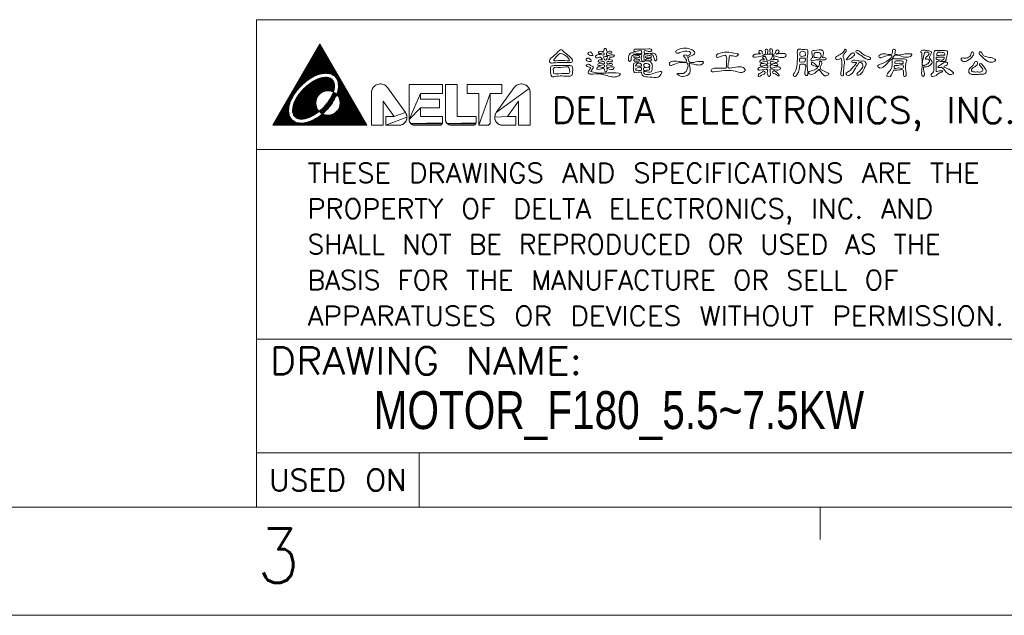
# Model space of a CAD drawing. Header units: millimetres. Extents: x -536 to -116, y 402 to 699.
# Tile 4 of 7: x -300 to -209, y 402 to 457. Entities that reach past the tile are written whole.
import ezdxf
from ezdxf.enums import TextEntityAlignment as Align

# ---------------------------------------------------------------- set-up
doc = ezdxf.new("R2010")
doc.units = ezdxf.units.MM
doc.header["$LTSCALE"] = 23.1
doc.layers.get('0').update_dxf_attribs({"linetype": 'CONTINUOUS'})
doc.styles.get("Standard").update_dxf_attribs({"font": 'txt', "width": 0.7})
doc.styles.add('TEXTSTYLE_0', font='txt.shx', dxfattribs={"width": 0.8})

msp = doc.modelspace()

# ---------------------------------------------------------------- linework, layer by layer
at = {"color": 7, "linetype": 'Continuous', "lineweight": 13}
for p, q in [((-125.79, 456.98), (-277.79, 456.98)), ((-277.79, 456.98), (-277.79, 411.98)), ((-276.29, 447.23), (-271.96, 454.73)), ((-272.124, 454.446), (-271.796, 454.446)), ((-272.079, 454.524), (-271.841, 454.524)), ((-272.034, 454.603), (-271.886, 454.603)), ((-272.029, 454.611), (-271.941, 454.698)), ((-267.63, 447.23), (-271.96, 454.73)), ((-271.959, 454.681), (-271.931, 454.681)), ((-272.665, 453.509), (-271.255, 453.509)), ((-272.62, 453.587), (-271.3, 453.587)), ((-272.575, 453.665), (-271.345, 453.665)), ((-272.53, 453.743), (-271.39, 453.743)), ((-272.485, 453.821), (-271.435, 453.821)), ((-272.44, 453.899), (-271.48, 453.899)), ((-272.395, 453.978), (-271.525, 453.978)), ((-272.349, 454.056), (-271.57, 454.056)), ((-272.304, 454.134), (-271.615, 454.134)), ((-272.259, 454.212), (-271.661, 454.212)), ((-272.214, 454.29), (-271.706, 454.29)), ((-272.169, 454.368), (-271.751, 454.368)), ((-273.161, 452.649), (-270.758, 452.649)), ((-273.116, 452.728), (-270.803, 452.728)), ((-273.071, 452.806), (-270.849, 452.806)), ((-273.026, 452.884), (-270.894, 452.884)), ((-272.981, 452.962), (-270.939, 452.962)), ((-272.936, 453.04), (-270.984, 453.04)), ((-272.891, 453.118), (-271.029, 453.118)), ((-272.846, 453.196), (-271.074, 453.196)), ((-272.801, 453.274), (-271.119, 453.274)), ((-272.755, 453.353), (-271.164, 453.353)), ((-272.71, 453.431), (-271.209, 453.431)), ((-273.703, 451.712), (-272.557, 451.712)), ((-273.658, 451.79), (-272.392, 451.79)), ((-273.612, 451.868), (-272.2, 451.868)), ((-273.567, 451.946), (-271.957, 451.946)), ((-273.522, 452.024), (-271.493, 452.024)), ((-273.477, 452.103), (-270.443, 452.103)), ((-273.432, 452.181), (-270.488, 452.181)), ((-273.387, 452.259), (-270.533, 452.259)), ((-273.342, 452.337), (-270.578, 452.337)), ((-273.297, 452.415), (-270.623, 452.415)), ((-273.252, 452.493), (-270.668, 452.493)), ((-273.206, 452.571), (-270.713, 452.571)), ((-271.296, 452.024), (-270.397, 452.024)), ((-270.91, 451.946), (-270.352, 451.946)), ((-270.745, 451.868), (-270.307, 451.868)), ((-270.631, 451.79), (-270.262, 451.79)), ((-270.544, 451.712), (-270.217, 451.712)), ((-274.244, 450.774), (-273.791, 450.774)), ((-274.199, 450.853), (-273.716, 450.853)), ((-274.154, 450.931), (-273.637, 450.931)), ((-274.109, 451.009), (-273.555, 451.009)), ((-274.064, 451.087), (-273.468, 451.087)), ((-274.018, 451.165), (-273.378, 451.165)), ((-273.973, 451.243), (-273.282, 451.243)), ((-273.928, 451.321), (-273.181, 451.321)), ((-273.883, 451.399), (-273.074, 451.399)), ((-273.838, 451.478), (-272.959, 451.478)), ((-273.793, 451.556), (-272.836, 451.556)), ((-273.748, 451.634), (-272.703, 451.634)), ((-273.256, 450.774), (-270.606, 450.774)), ((-273.168, 450.853), (-270.603, 450.853)), ((-273.074, 450.931), (-270.605, 450.931)), ((-272.976, 451.009), (-270.612, 451.009)), ((-272.871, 451.087), (-270.626, 451.087)), ((-272.76, 451.165), (-270.646, 451.165)), ((-272.64, 451.243), (-270.675, 451.243)), ((-272.509, 451.321), (-270.715, 451.321)), ((-272.365, 451.399), (-270.768, 451.399)), ((-272.2, 451.478), (-270.842, 451.478)), ((-272.002, 451.556), (-270.949, 451.556)), ((-271.721, 451.634), (-271.138, 451.634)), ((-270.476, 451.634), (-270.172, 451.634)), ((-270.421, 451.556), (-270.127, 451.556)), ((-270.376, 451.478), (-270.082, 451.478)), ((-270.34, 451.399), (-270.037, 451.399)), ((-270.31, 451.321), (-269.992, 451.321)), ((-270.287, 451.243), (-269.946, 451.243)), ((-270.27, 451.165), (-269.901, 451.165)), ((-270.257, 451.087), (-269.856, 451.087)), ((-270.249, 451.009), (-269.811, 451.009)), ((-270.246, 450.774), (-269.676, 450.774)), ((-270.244, 450.931), (-269.766, 450.931)), ((-270.244, 450.853), (-269.721, 450.853)), ((-267.029, 450.714), (-266.963, 450.793)), ((-266.963, 450.793), (-266.889, 450.863)), ((-266.889, 450.863), (-266.806, 450.923)), ((-266.806, 450.923), (-266.716, 450.972)), ((-266.716, 450.972), (-266.621, 451.009)), ((-266.621, 451.009), (-266.522, 451.035)), ((-266.522, 451.035), (-266.42, 451.047)), ((-266.522, 451.035), (-266.522, 451.035)), ((-266.42, 451.047), (-266.318, 451.047)), ((-266.318, 451.047), (-266.217, 451.034)), ((-266.217, 451.034), (-266.118, 451.008)), ((-266.118, 451.008), (-266.023, 450.97)), ((-266.023, 450.97), (-265.933, 450.92)), ((-265.933, 450.92), (-265.851, 450.86)), ((-265.851, 450.86), (-265.776, 450.789)), ((-265.776, 450.789), (-265.712, 450.71)), ((-263.724, 447.766), (-263.724, 450.981)), ((-263.724, 450.981), (-260.632, 450.981)), ((-260.632, 450.981), (-263.724, 450.981)), ((-263.724, 450.981), (-260.632, 450.981)), ((-263.724, 450.981), (-263.724, 447.766)), ((-263.724, 450.981), (-263.724, 447.766)), ((-260.632, 450.981), (-260.632, 450.177)), ((-260.632, 450.981), (-260.632, 450.981)), ((-260.632, 450.981), (-260.632, 450.177)), ((-260.632, 450.177), (-260.632, 450.981)), ((-260.364, 447.765), (-260.364, 450.981)), ((-260.364, 450.981), (-259.293, 450.981)), ((-259.293, 450.981), (-260.364, 450.981)), ((-260.364, 450.981), (-259.293, 450.981)), ((-260.364, 450.981), (-260.364, 447.765)), ((-260.364, 447.766), (-260.364, 450.981)), ((-259.293, 450.981), (-259.293, 448.034)), ((-259.293, 448.034), (-259.293, 450.981)), ((-259.293, 448.034), (-259.293, 450.981)), ((-258.366, 450.177), (-258.366, 450.981)), ((-258.366, 450.981), (-255.151, 450.981)), ((-255.151, 450.981), (-258.366, 450.981)), ((-258.366, 450.981), (-255.151, 450.981)), ((-258.366, 450.981), (-258.366, 450.177)), ((-258.366, 450.981), (-258.366, 450.177)), ((-255.151, 450.981), (-255.151, 450.177)), ((-255.151, 450.981), (-255.151, 450.177)), ((-255.151, 450.177), (-255.151, 450.981)), ((-254.013, 450.71), (-253.948, 450.789)), ((-253.948, 450.789), (-253.874, 450.86)), ((-253.874, 450.86), (-253.791, 450.92)), ((-253.791, 450.92), (-253.702, 450.97)), ((-253.702, 450.97), (-253.607, 451.008)), ((-253.607, 451.008), (-253.508, 451.034)), ((-253.508, 451.034), (-253.407, 451.047)), ((-253.407, 451.047), (-253.304, 451.047)), ((-253.304, 451.047), (-253.203, 451.035)), ((-253.304, 451.047), (-253.304, 451.047)), ((-253.203, 451.035), (-253.104, 451.009)), ((-253.104, 451.009), (-253.009, 450.972)), ((-253.009, 450.972), (-252.919, 450.923)), ((-252.919, 450.923), (-252.836, 450.863)), ((-252.836, 450.863), (-252.761, 450.793)), ((-252.761, 450.793), (-252.696, 450.714)), ((-274.74, 449.915), (-274.431, 449.915)), ((-274.695, 449.993), (-274.386, 449.993)), ((-274.65, 450.071), (-274.338, 450.071)), ((-274.605, 450.149), (-274.287, 450.149)), ((-274.56, 450.228), (-274.235, 450.228)), ((-274.515, 450.306), (-274.179, 450.306)), ((-274.47, 450.384), (-274.122, 450.384)), ((-274.424, 450.462), (-274.061, 450.462)), ((-274.379, 450.54), (-273.998, 450.54)), ((-274.334, 450.618), (-273.932, 450.618)), ((-274.289, 450.696), (-273.863, 450.696)), ((-273.998, 449.915), (-272.139, 449.915)), ((-273.945, 449.993), (-272.082, 449.993)), ((-273.89, 450.071), (-272.014, 450.071)), ((-273.831, 450.149), (-271.931, 450.149)), ((-273.77, 450.228), (-271.828, 450.228)), ((-273.707, 450.306), (-271.692, 450.306)), ((-273.64, 450.384), (-271.477, 450.384)), ((-273.57, 450.462), (-270.657, 450.462)), ((-273.497, 450.54), (-270.639, 450.54)), ((-273.42, 450.618), (-270.624, 450.618)), ((-273.34, 450.696), (-270.613, 450.696)), ((-270.927, 450.384), (-270.678, 450.384)), ((-270.867, 449.915), (-270.465, 449.915)), ((-270.828, 449.993), (-270.432, 449.993)), ((-270.793, 450.071), (-270.402, 450.071)), ((-270.76, 450.149), (-270.472, 450.149)), ((-270.73, 450.228), (-270.576, 450.228)), ((-270.712, 450.306), (-270.703, 450.306)), ((-270.39, 450.071), (-269.27, 450.071)), ((-270.374, 450.149), (-269.315, 450.149)), ((-270.349, 450.228), (-269.36, 450.228)), ((-270.326, 450.306), (-269.405, 450.306)), ((-270.321, 449.993), (-269.225, 449.993)), ((-270.306, 450.384), (-269.45, 450.384)), ((-270.289, 450.462), (-269.495, 450.462)), ((-270.274, 450.54), (-269.54, 450.54)), ((-270.265, 449.915), (-269.18, 449.915)), ((-270.262, 450.618), (-269.586, 450.618)), ((-270.252, 450.696), (-269.631, 450.696)), ((-267.184, 450.236), (-267.178, 450.338)), ((-267.184, 447.23), (-267.184, 450.236)), ((-267.184, 450.236), (-267.184, 447.23)), ((-267.184, 450.236), (-267.184, 447.23)), ((-267.178, 450.338), (-267.159, 450.438)), ((-267.159, 450.438), (-267.127, 450.535)), ((-267.127, 450.535), (-267.083, 450.628)), ((-267.083, 450.628), (-267.029, 450.714)), ((-265.712, 450.71), (-264.053, 448.4)), ((-264.053, 448.4), (-265.712, 450.71)), ((-265.711, 450.71), (-264.053, 448.4)), ((-262.652, 450.177), (-263.724, 447.766)), ((-263.724, 447.766), (-262.652, 450.177)), ((-260.632, 450.177), (-262.652, 450.177)), ((-262.652, 450.177), (-262.652, 449.641)), ((-262.652, 450.177), (-260.632, 450.177)), ((-262.652, 450.177), (-260.632, 450.177)), ((-262.652, 450.177), (-262.652, 449.641)), ((-262.652, 449.641), (-262.652, 450.177)), ((-257.294, 450.177), (-258.366, 450.177)), ((-258.366, 450.177), (-258.366, 450.177)), ((-258.366, 450.177), (-257.294, 450.177)), ((-258.366, 450.177), (-257.294, 450.177)), ((-256.223, 450.177), (-257.294, 447.23)), ((-257.294, 447.23), (-257.294, 450.177)), ((-257.294, 447.23), (-256.223, 450.177)), ((-257.294, 450.177), (-257.294, 447.23)), ((-257.294, 450.177), (-257.294, 447.23)), ((-255.151, 450.177), (-256.223, 450.177)), ((-256.223, 450.177), (-256.223, 447.508)), ((-255.151, 450.177), (-256.223, 450.177)), ((-256.223, 450.177), (-255.151, 450.177)), ((-256.223, 450.177), (-256.223, 447.508)), ((-256.223, 447.508), (-256.223, 450.177)), ((-255.672, 448.4), (-254.013, 450.71)), ((-254.013, 450.71), (-255.672, 448.4)), ((-254.013, 450.71), (-255.672, 448.4)), ((-252.641, 450.628), (-255.672, 448.4)), ((-255.672, 448.4), (-252.641, 450.628)), ((-252.696, 450.714), (-252.641, 450.628)), ((-252.641, 450.628), (-252.598, 450.535)), ((-252.598, 450.535), (-252.566, 450.438)), ((-252.566, 450.438), (-252.547, 450.338)), ((-252.547, 450.338), (-252.54, 450.236)), ((-252.54, 450.236), (-252.54, 447.23)), ((-252.54, 450.236), (-252.54, 447.23)), ((-252.54, 447.23), (-252.54, 450.236)), ((-275.281, 448.978), (-274.796, 448.978)), ((-275.236, 449.056), (-274.779, 449.056)), ((-275.191, 449.134), (-274.76, 449.134)), ((-275.146, 449.212), (-274.738, 449.212)), ((-275.101, 449.29), (-274.713, 449.29)), ((-275.056, 449.368), (-274.686, 449.368)), ((-275.011, 449.446), (-274.657, 449.446)), ((-274.966, 449.524), (-274.625, 449.524)), ((-274.921, 449.603), (-274.591, 449.603)), ((-274.875, 449.681), (-274.554, 449.681)), ((-274.83, 449.759), (-274.516, 449.759)), ((-274.785, 449.837), (-274.475, 449.837)), ((-274.429, 448.978), (-272.282, 448.978)), ((-274.408, 449.056), (-272.302, 449.056)), ((-274.385, 449.134), (-272.316, 449.134)), ((-274.358, 449.212), (-272.324, 449.212)), ((-274.329, 449.29), (-272.327, 449.29)), ((-274.297, 449.368), (-272.324, 449.368)), ((-274.262, 449.446), (-272.316, 449.446)), ((-274.224, 449.524), (-272.303, 449.524)), ((-274.184, 449.603), (-272.283, 449.603)), ((-274.142, 449.681), (-272.258, 449.681)), ((-274.096, 449.759), (-272.226, 449.759)), ((-274.049, 449.837), (-272.187, 449.837)), ((-271.53, 448.978), (-271.036, 448.978)), ((-271.459, 449.056), (-270.975, 449.056)), ((-271.392, 449.134), (-270.917, 449.134)), ((-271.327, 449.212), (-270.861, 449.212)), ((-271.265, 449.29), (-270.807, 449.29)), ((-271.206, 449.368), (-270.756, 449.368)), ((-271.15, 449.446), (-270.708, 449.446)), ((-271.096, 449.524), (-270.661, 449.524)), ((-271.045, 449.603), (-270.617, 449.603)), ((-270.997, 449.681), (-270.576, 449.681)), ((-270.951, 449.759), (-270.536, 449.759)), ((-270.907, 449.837), (-270.499, 449.837)), ((-270.217, 449.837), (-269.134, 449.837)), ((-270.178, 449.759), (-269.089, 449.759)), ((-270.146, 449.681), (-269.044, 449.681)), ((-270.122, 448.978), (-268.638, 448.978)), ((-270.12, 449.603), (-268.999, 449.603)), ((-270.102, 449.056), (-268.683, 449.056)), ((-270.101, 449.524), (-268.954, 449.524)), ((-270.088, 449.134), (-268.728, 449.134)), ((-270.087, 449.446), (-268.909, 449.446)), ((-270.08, 449.212), (-268.774, 449.212)), ((-270.079, 449.368), (-268.864, 449.368)), ((-270.077, 449.29), (-268.819, 449.29)), ((-265.085, 448.034), (-266.113, 449.465)), ((-266.113, 449.465), (-266.113, 447.23)), ((-266.113, 449.465), (-265.085, 448.034)), ((-266.113, 449.465), (-265.085, 448.034)), ((-266.113, 447.23), (-266.113, 449.465)), ((-266.113, 447.23), (-266.113, 449.465)), ((-262.652, 449.641), (-260.9, 449.641)), ((-260.9, 449.641), (-262.652, 449.641)), ((-262.652, 449.641), (-260.9, 449.641)), ((-260.9, 449.641), (-260.9, 448.838)), ((-260.9, 449.641), (-260.9, 449.641)), ((-260.9, 448.838), (-260.9, 449.641)), ((-260.9, 448.838), (-260.9, 449.641)), ((-253.612, 449.465), (-254.639, 448.034)), ((-253.612, 449.465), (-254.639, 448.034)), ((-254.639, 448.034), (-253.612, 449.465)), ((-253.612, 447.23), (-253.612, 449.465)), ((-253.612, 449.465), (-253.612, 449.465)), ((-253.612, 449.465), (-253.612, 447.23)), ((-253.612, 447.23), (-253.612, 449.465)), ((-275.778, 448.118), (-274.763, 448.118)), ((-275.733, 448.196), (-274.787, 448.196)), ((-275.687, 448.274), (-274.806, 448.274)), ((-275.642, 448.353), (-274.82, 448.353)), ((-275.597, 448.431), (-274.83, 448.431)), ((-275.552, 448.509), (-274.835, 448.509)), ((-275.507, 448.587), (-274.837, 448.587)), ((-275.462, 448.665), (-274.835, 448.665)), ((-275.417, 448.743), (-274.83, 448.743)), ((-275.372, 448.821), (-274.822, 448.821)), ((-275.327, 448.899), (-274.81, 448.899)), ((-274.477, 448.587), (-272.078, 448.587)), ((-274.476, 448.665), (-272.135, 448.665)), ((-274.474, 448.509), (-272.032, 448.509)), ((-274.47, 448.743), (-272.183, 448.743)), ((-274.465, 448.431), (-272.132, 448.431)), ((-274.46, 448.821), (-272.223, 448.821)), ((-274.45, 448.353), (-272.239, 448.353)), ((-274.446, 448.899), (-272.256, 448.899)), ((-274.427, 448.274), (-272.352, 448.274)), ((-274.396, 448.196), (-272.475, 448.196)), ((-274.353, 448.118), (-272.609, 448.118)), ((-272.009, 448.509), (-271.465, 448.509)), ((-271.938, 448.587), (-271.386, 448.587)), ((-271.928, 448.118), (-268.142, 448.118)), ((-271.924, 448.431), (-271.549, 448.431)), ((-271.848, 448.665), (-271.309, 448.665)), ((-271.826, 448.196), (-271.453, 448.196)), ((-271.819, 448.353), (-271.636, 448.353)), ((-271.763, 448.743), (-271.237, 448.743)), ((-271.728, 448.274), (-271.68, 448.274)), ((-271.682, 448.821), (-271.167, 448.821)), ((-271.604, 448.899), (-271.1, 448.899)), ((-270.951, 448.196), (-268.187, 448.196)), ((-270.724, 448.274), (-268.232, 448.274)), ((-270.584, 448.353), (-268.277, 448.353)), ((-270.479, 448.431), (-268.323, 448.431)), ((-270.395, 448.509), (-268.368, 448.509)), ((-270.326, 448.587), (-268.413, 448.587)), ((-270.268, 448.665), (-268.458, 448.665)), ((-270.22, 448.743), (-268.503, 448.743)), ((-270.18, 448.821), (-268.548, 448.821)), ((-270.148, 448.899), (-268.593, 448.899)), ((-264.053, 448.4), (-265.085, 448.034)), ((-265.085, 448.034), (-264.053, 448.4)), ((-264.053, 448.4), (-264.005, 448.324)), ((-264.005, 448.324), (-263.967, 448.242)), ((-263.967, 448.242), (-263.939, 448.157)), ((-263.939, 448.157), (-263.921, 448.068)), ((-263.921, 448.068), (-263.914, 447.979)), ((-263.921, 448.068), (-263.921, 448.068)), ((-262.652, 448.838), (-263.724, 447.766)), ((-263.724, 447.766), (-262.652, 448.838)), ((-260.9, 448.838), (-262.652, 448.838)), ((-262.652, 448.838), (-262.652, 448.034)), ((-262.652, 448.838), (-260.9, 448.838)), ((-262.652, 448.838), (-260.9, 448.838)), ((-262.652, 448.838), (-262.652, 448.034)), ((-262.652, 448.034), (-262.652, 448.838)), ((-255.81, 447.979), (-255.804, 448.068)), ((-255.804, 448.068), (-255.786, 448.157)), ((-255.786, 448.157), (-255.758, 448.242)), ((-255.758, 448.242), (-255.72, 448.324)), ((-255.72, 448.324), (-255.672, 448.4)), ((-276.29, 447.23), (-267.63, 447.23)), ((-276.274, 447.259), (-267.646, 447.259)), ((-276.229, 447.337), (-267.691, 447.337)), ((-276.184, 447.415), (-267.736, 447.415)), ((-276.138, 447.493), (-274.108, 447.493)), ((-276.093, 447.571), (-274.297, 447.571)), ((-276.048, 447.649), (-274.422, 447.649)), ((-276.003, 447.728), (-274.515, 447.728)), ((-275.958, 447.806), (-274.587, 447.806)), ((-275.913, 447.884), (-274.646, 447.884)), ((-275.868, 447.962), (-274.693, 447.962)), ((-275.823, 448.04), (-274.732, 448.04)), ((-274.295, 448.04), (-272.759, 448.04)), ((-274.214, 447.962), (-272.93, 447.962)), ((-274.093, 447.884), (-273.143, 447.884)), ((-273.84, 447.806), (-273.487, 447.806)), ((-273.207, 447.493), (-267.781, 447.493)), ((-272.94, 447.571), (-267.826, 447.571)), ((-272.737, 447.649), (-267.871, 447.649)), ((-272.567, 447.728), (-267.917, 447.728)), ((-272.416, 447.806), (-267.962, 447.806)), ((-272.279, 447.884), (-268.007, 447.884)), ((-272.154, 447.962), (-268.052, 447.962)), ((-272.037, 448.04), (-268.097, 448.04)), ((-266.113, 447.23), (-267.184, 447.23)), ((-267.184, 447.23), (-266.113, 447.23)), ((-267.184, 447.23), (-266.113, 447.23)), ((-265.867, 447.23), (-265.867, 448.034)), ((-265.867, 448.034), (-265.085, 448.034)), ((-265.085, 448.034), (-265.867, 448.034)), ((-265.867, 448.034), (-265.085, 448.034)), ((-265.867, 448.034), (-265.867, 447.23)), ((-265.867, 448.034), (-265.867, 447.23)), ((-263.914, 447.979), (-265.867, 447.23)), ((-265.867, 447.23), (-263.914, 447.979)), ((-264.653, 447.23), (-265.867, 447.23)), ((-265.867, 447.23), (-264.653, 447.23)), ((-265.867, 447.23), (-264.653, 447.23)), ((-264.564, 447.236), (-264.653, 447.23)), ((-264.475, 447.252), (-264.564, 447.236)), ((-264.564, 447.236), (-264.564, 447.236)), ((-264.389, 447.279), (-264.475, 447.252)), ((-264.307, 447.316), (-264.389, 447.279)), ((-264.231, 447.363), (-264.307, 447.316)), ((-264.16, 447.419), (-264.231, 447.363)), ((-264.097, 447.483), (-264.16, 447.419)), ((-264.042, 447.554), (-264.097, 447.483)), ((-263.996, 447.632), (-264.042, 447.554)), ((-263.96, 447.714), (-263.996, 447.632)), ((-263.934, 447.8), (-263.96, 447.714)), ((-263.919, 447.889), (-263.934, 447.8)), ((-263.914, 447.979), (-263.919, 447.889)), ((-263.721, 447.71), (-263.724, 447.766)), ((-263.712, 447.655), (-263.721, 447.71)), ((-263.697, 447.601), (-263.712, 447.655)), ((-263.677, 447.548), (-263.697, 447.601)), ((-263.652, 447.498), (-263.677, 447.548)), ((-263.621, 447.451), (-263.652, 447.498)), ((-263.586, 447.408), (-263.621, 447.451)), ((-260.638, 447.45), (-263.586, 447.408)), ((-263.586, 447.408), (-260.638, 447.45)), ((-263.546, 447.368), (-263.586, 447.408)), ((-260.656, 447.395), (-263.546, 447.368)), ((-263.546, 447.368), (-260.656, 447.395)), ((-263.503, 447.333), (-263.546, 447.368)), ((-263.456, 447.302), (-263.503, 447.333)), ((-263.406, 447.277), (-263.456, 447.302)), ((-260.724, 447.302), (-263.406, 447.277)), ((-263.406, 447.277), (-260.724, 447.302)), ((-263.353, 447.257), (-263.406, 447.277)), ((-263.299, 447.242), (-263.353, 447.257)), ((-260.796, 447.254), (-263.299, 447.242)), ((-263.299, 447.242), (-260.796, 447.254)), ((-263.244, 447.233), (-263.299, 447.242)), ((-263.188, 447.23), (-263.244, 447.233)), ((-260.909, 447.23), (-263.188, 447.23)), ((-263.188, 447.23), (-260.909, 447.23)), ((-263.188, 447.23), (-260.909, 447.23)), ((-262.652, 448.034), (-260.632, 448.034)), ((-260.632, 448.034), (-262.652, 448.034)), ((-262.652, 448.034), (-260.632, 448.034)), ((-260.88, 447.232), (-260.909, 447.23)), ((-260.852, 447.236), (-260.88, 447.232)), ((-260.824, 447.244), (-260.852, 447.236)), ((-260.796, 447.254), (-260.824, 447.244)), ((-260.824, 447.244), (-260.824, 447.244)), ((-260.771, 447.268), (-260.796, 447.254)), ((-260.746, 447.283), (-260.771, 447.268)), ((-260.724, 447.302), (-260.746, 447.283)), ((-260.746, 447.283), (-260.746, 447.283)), ((-260.703, 447.322), (-260.724, 447.302)), ((-260.685, 447.345), (-260.703, 447.322)), ((-260.669, 447.369), (-260.685, 447.345)), ((-260.656, 447.395), (-260.669, 447.369)), ((-260.669, 447.369), (-260.669, 447.369)), ((-260.646, 447.422), (-260.656, 447.395)), ((-260.638, 447.45), (-260.646, 447.422)), ((-260.646, 447.422), (-260.646, 447.422)), ((-260.634, 447.479), (-260.638, 447.45)), ((-260.632, 447.508), (-260.634, 447.479)), ((-260.632, 448.034), (-260.632, 447.508)), ((-260.632, 448.034), (-260.632, 448.034)), ((-260.632, 448.034), (-260.632, 447.508)), ((-260.632, 447.508), (-260.632, 448.034)), ((-260.361, 447.709), (-260.364, 447.765)), ((-260.352, 447.654), (-260.361, 447.709)), ((-260.338, 447.6), (-260.352, 447.654)), ((-260.318, 447.548), (-260.338, 447.6)), ((-260.292, 447.498), (-260.318, 447.548)), ((-260.262, 447.451), (-260.292, 447.498)), ((-260.226, 447.407), (-260.262, 447.451)), ((-257.547, 447.45), (-260.226, 447.407)), ((-260.226, 447.407), (-257.547, 447.45)), ((-260.187, 447.368), (-260.226, 447.407)), ((-257.565, 447.395), (-260.187, 447.368)), ((-260.187, 447.368), (-257.565, 447.395)), ((-260.143, 447.333), (-260.187, 447.368)), ((-260.096, 447.302), (-260.143, 447.333)), ((-260.046, 447.277), (-260.096, 447.302)), ((-257.632, 447.302), (-260.046, 447.277)), ((-260.046, 447.277), (-257.632, 447.302)), ((-259.994, 447.257), (-260.046, 447.277)), ((-259.94, 447.242), (-259.994, 447.257)), ((-257.705, 447.254), (-259.94, 447.242)), ((-259.94, 447.242), (-257.705, 447.254)), ((-259.884, 447.233), (-259.94, 447.242)), ((-259.828, 447.23), (-259.884, 447.233)), ((-257.818, 447.23), (-259.828, 447.23)), ((-259.828, 447.23), (-257.818, 447.23)), ((-259.828, 447.23), (-257.818, 447.23)), ((-259.293, 448.034), (-257.541, 448.034)), ((-257.541, 448.034), (-259.293, 448.034)), ((-259.293, 448.034), (-257.541, 448.034)), ((-257.789, 447.232), (-257.818, 447.23)), ((-257.76, 447.236), (-257.789, 447.232)), ((-257.732, 447.244), (-257.76, 447.236)), ((-257.705, 447.254), (-257.732, 447.244)), ((-257.732, 447.244), (-257.732, 447.244)), ((-257.679, 447.268), (-257.705, 447.254)), ((-257.655, 447.283), (-257.679, 447.268)), ((-257.632, 447.302), (-257.655, 447.283)), ((-257.655, 447.283), (-257.655, 447.283)), ((-257.612, 447.322), (-257.632, 447.302)), ((-257.594, 447.345), (-257.612, 447.322)), ((-257.578, 447.369), (-257.594, 447.345)), ((-257.565, 447.395), (-257.578, 447.369)), ((-257.578, 447.369), (-257.578, 447.369)), ((-257.554, 447.422), (-257.565, 447.395)), ((-257.547, 447.45), (-257.554, 447.422)), ((-257.554, 447.422), (-257.554, 447.422)), ((-257.542, 447.479), (-257.547, 447.45)), ((-257.541, 447.508), (-257.542, 447.479)), ((-257.541, 448.034), (-257.541, 447.508)), ((-257.541, 448.034), (-257.541, 448.034)), ((-257.541, 448.034), (-257.541, 447.508)), ((-257.541, 447.508), (-257.541, 448.034)), ((-256.5, 447.23), (-257.294, 447.23)), ((-257.294, 447.23), (-256.5, 447.23)), ((-257.294, 447.23), (-256.5, 447.23)), ((-256.471, 447.232), (-256.5, 447.23)), ((-256.442, 447.236), (-256.471, 447.232)), ((-256.471, 447.232), (-256.471, 447.232)), ((-256.414, 447.244), (-256.442, 447.236)), ((-256.387, 447.254), (-256.414, 447.244)), ((-256.361, 447.268), (-256.387, 447.254)), ((-256.337, 447.283), (-256.361, 447.268)), ((-256.315, 447.302), (-256.337, 447.283)), ((-256.294, 447.322), (-256.315, 447.302)), ((-256.276, 447.345), (-256.294, 447.322)), ((-256.26, 447.369), (-256.276, 447.345)), ((-256.247, 447.395), (-256.26, 447.369)), ((-256.236, 447.422), (-256.247, 447.395)), ((-256.229, 447.45), (-256.236, 447.422)), ((-256.224, 447.479), (-256.229, 447.45)), ((-256.223, 447.508), (-256.224, 447.479)), ((-254.639, 448.034), (-255.81, 447.979)), ((-255.81, 447.979), (-254.639, 448.034)), ((-255.806, 447.889), (-255.81, 447.979)), ((-255.791, 447.8), (-255.806, 447.889)), ((-255.765, 447.714), (-255.791, 447.8)), ((-255.729, 447.632), (-255.765, 447.714)), ((-255.683, 447.554), (-255.729, 447.632)), ((-255.628, 447.483), (-255.683, 447.554)), ((-255.564, 447.419), (-255.628, 447.483)), ((-255.494, 447.363), (-255.564, 447.419)), ((-255.417, 447.316), (-255.494, 447.363)), ((-255.335, 447.279), (-255.417, 447.316)), ((-255.249, 447.252), (-255.335, 447.279)), ((-255.161, 447.236), (-255.249, 447.252)), ((-255.071, 447.23), (-255.161, 447.236)), ((-253.858, 447.23), (-255.071, 447.23)), ((-253.858, 447.23), (-255.071, 447.23)), ((-255.071, 447.23), (-253.858, 447.23)), ((-254.639, 448.034), (-253.858, 448.034)), ((-253.858, 448.034), (-254.639, 448.034)), ((-253.858, 448.034), (-254.639, 448.034)), ((-253.858, 448.034), (-253.858, 447.23)), ((-253.858, 448.034), (-253.858, 448.034)), ((-253.858, 448.034), (-253.858, 447.23)), ((-253.858, 447.23), (-253.858, 448.034)), ((-252.54, 447.23), (-253.612, 447.23)), ((-252.54, 447.23), (-253.612, 447.23)), ((-253.612, 447.23), (-252.54, 447.23)), ((-277.79, 444.98), (-204.79, 444.98)), ((-277.79, 444.98), (-277.79, 427.48)), ((-125.79, 444.98), (-277.79, 444.98)), ((-277.79, 427.48), (-133.79, 427.48)), ((-277.79, 427.48), (-277.79, 416.98)), ((-277.79, 427.48), (-204.79, 427.48)), ((-125.79, 427.48), (-277.79, 427.48)), ((-277.79, 416.98), (-133.79, 416.98)), ((-277.79, 416.98), (-133.79, 416.98)), ((-277.79, 416.98), (-277.79, 411.98)), ((-133.79, 416.98), (-277.79, 416.98)), ((-262.79, 416.98), (-262.79, 411.98)), ((-125.79, 411.98), (-525.79, 411.98)), ((-277.79, 411.98), (-133.79, 411.98)), ((-225.79, 411.98), (-225.79, 408.98)), ((-535.79, 401.98), (-115.79, 401.98))]:
    msp.add_line(p, q, dxfattribs=at)
msp.add_circle((-271.202, 449.293), 1.125, dxfattribs=at)
for centre, radius, start, end in [((-266.372, 450.236), 0.813, 35.72606, 180), ((-266.372, 450.236), 0.813, 35.67867, 180), ((-253.353, 450.236), 0.813, 0, 144.27394), ((-253.353, 450.236), 0.813, 0, 144.32133), ((-264.653, 447.969), 0.739, 270, 35.61637), ((-264.653, 447.969), 0.739, 270, 35.67867), ((-255.071, 447.969), 0.739, 144.38363, 270), ((-255.071, 447.969), 0.739, 144.32133, 270), ((-263.188, 447.766), 0.536, 180, 270), ((-263.188, 447.766), 0.536, 180, 270), ((-260.909, 447.508), 0.277, 270, 0), ((-260.909, 447.508), 0.277, 270, 0), ((-259.828, 447.766), 0.536, 180, 270), ((-259.828, 447.766), 0.536, 180.08473, 270), ((-257.818, 447.508), 0.277, 270, 0), ((-257.818, 447.508), 0.277, 270, 0), ((-256.5, 447.508), 0.277, 270, 0), ((-256.5, 447.508), 0.277, 270, 0)]:
    msp.add_arc(centre, radius, start, end, dxfattribs=at)
for points in [[(-237.863, 452.965), (-237.04, 452.797), (-236.657, 452.879), (-236.541, 453.071), (-236.684, 453.126), (-237.901, 453.163), (-237.935, 453.286), (-237.979, 453.444), (-237.521, 453.703), (-237.337, 453.949), (-237.604, 454.196), (-238.876, 454.223), (-239.087, 454.076), (-239.056, 453.918), (-238.738, 453.936), (-237.839, 454.028), (-237.716, 453.939), (-237.782, 453.795), (-238.031, 453.631), (-238.048, 453.624), (-238.157, 453.703), (-238.318, 453.717), (-238.38, 453.642), (-238.318, 453.546), (-238.113, 453.163), (-239.381, 453.149), (-239.61, 453.05), (-239.709, 452.869), (-239.644, 452.773), (-239.367, 452.815), (-238.1, 452.986), (-238.086, 452.982), (-238.093, 452.315), (-238.376, 452.018), (-238.916, 452.018), (-238.978, 452.004), (-238.913, 451.916), (-238.42, 451.748), (-237.959, 451.888), (-237.863, 452.965)], [(-249.641, 453.037), (-248.881, 453.026), (-248.697, 453.057), (-248.629, 453.173), (-248.786, 453.464), (-249.37, 453.963), (-249.586, 454.151), (-249.723, 454.219), (-249.849, 454.144), (-250.403, 453.598), (-250.765, 453.194), (-250.71, 453.023), (-250.42, 452.989), (-249.641, 453.037)], [(-249.429, 453.754), (-249.073, 453.484), (-248.926, 453.262), (-249.647, 453.214), (-250.372, 453.235), (-250.051, 453.648), (-249.723, 453.878), (-249.429, 453.754)], [(-246.88, 453.922), (-246.949, 453.99), (-247.089, 453.99), (-247.188, 453.925), (-247.212, 453.819), (-247.062, 453.714), (-246.867, 453.662), (-246.74, 453.679), (-246.785, 453.799), (-246.88, 453.922)], [(-245.178, 453.539), (-245.058, 453.529), (-244.871, 453.549), (-244.751, 453.676), (-244.878, 453.731), (-245.509, 453.727), (-245.503, 453.847), (-245.499, 453.885), (-245.158, 453.878), (-245.014, 453.932), (-245.028, 454.028), (-245.476, 454.069), (-245.509, 454.254), (-245.66, 454.315), (-245.746, 454.158), (-245.732, 454.072), (-246.217, 454.025), (-246.244, 453.905), (-246.036, 453.857), (-245.722, 453.881), (-245.718, 453.727), (-245.944, 453.727), (-246.409, 453.696), (-246.505, 453.614), (-246.498, 453.477), (-246.258, 453.477), (-246.043, 453.522), (-245.944, 453.375), (-245.872, 453.28), (-246.231, 453.232), (-246.258, 453.112), (-246.05, 453.064), (-245.718, 453.088), (-245.687, 452.944), (-246.258, 452.9), (-246.286, 452.787), (-246.088, 452.739), (-245.691, 452.77), (-245.701, 452.609), (-246.142, 452.626), (-246.358, 452.558), (-246.402, 452.435), (-246.258, 452.387), (-245.701, 452.435), (-245.654, 452.216), (-245.578, 452.155), (-245.506, 452.206), (-245.465, 452.428), (-245.469, 452.435), (-245.113, 452.387), (-244.86, 452.431), (-244.799, 452.554), (-245.096, 452.62), (-245.472, 452.609), (-245.472, 452.767), (-245.096, 452.76), (-244.959, 452.811), (-244.973, 452.9), (-245.469, 452.941), (-245.435, 453.091), (-245.103, 453.085), (-244.959, 453.139), (-244.973, 453.235), (-245.373, 453.276), (-245.219, 453.372), (-245.178, 453.539)], [(-245.704, 453.549), (-245.393, 453.549), (-245.424, 453.457), (-245.516, 453.276), (-245.694, 453.28), (-245.753, 453.467), (-245.787, 453.543), (-245.704, 453.549)], [(-242.251, 453.747), (-242.213, 453.16), (-242.138, 453.098), (-242.066, 453.149), (-242.025, 453.372), (-242.032, 453.747), (-241.195, 453.676), (-241.119, 453.495), (-240.962, 453.19), (-240.89, 453.245), (-240.846, 453.389), (-240.863, 453.467), (-240.887, 453.58), (-241.051, 453.847), (-242.028, 453.932), (-241.994, 454.089), (-241.618, 454.042), (-241.365, 454.086), (-241.304, 454.209), (-241.601, 454.274), (-242.729, 454.267), (-242.945, 454.199), (-242.989, 454.076), (-242.846, 454.028), (-242.281, 454.089), (-242.247, 453.929), (-243.01, 453.922), (-243.344, 453.833), (-243.474, 453.392), (-243.458, 453.194), (-243.368, 453.133), (-243.269, 453.166), (-243.221, 453.372), (-243.098, 453.683), (-242.281, 453.747), (-242.251, 453.747)], [(-242.732, 453.645), (-242.945, 453.604), (-242.969, 453.501), (-242.794, 453.46), (-242.555, 453.477), (-242.435, 453.525), (-242.445, 453.604), (-242.732, 453.645)], [(-241.653, 453.645), (-241.864, 453.604), (-241.888, 453.501), (-241.714, 453.46), (-241.475, 453.477), (-241.355, 453.525), (-241.365, 453.604), (-241.653, 453.645)], [(-234.464, 452.51), (-235.271, 452.507), (-235.473, 452.504), (-235.787, 452.397), (-235.845, 452.206), (-235.599, 452.162), (-233.794, 452.264), (-233.134, 452.117), (-232.902, 452.134), (-232.7, 452.37), (-232.762, 452.469), (-234.116, 452.51), (-234.174, 452.51), (-234.177, 453.392), (-234.156, 453.624), (-233.691, 453.6), (-233.466, 453.624), (-233.323, 453.778), (-233.476, 453.84), (-235.216, 453.816), (-235.356, 453.7), (-235.353, 453.539), (-235.066, 453.539), (-234.454, 453.618), (-234.45, 453.611), (-234.433, 453.064), (-234.457, 452.528), (-234.464, 452.51)], [(-230.614, 452.39), (-230.57, 451.792), (-230.491, 451.731), (-230.416, 451.785), (-230.371, 452.015), (-230.381, 452.397), (-229.793, 452.305), (-229.581, 452.339), (-229.441, 452.51), (-229.496, 452.592), (-230.381, 452.602), (-230.381, 452.743), (-229.844, 452.739), (-229.694, 452.797), (-229.711, 452.896), (-230.378, 452.934), (-230.347, 453.102), (-229.971, 453.054), (-229.708, 453.098), (-229.643, 453.228), (-229.954, 453.293), (-230.18, 453.283), (-230.063, 453.358), (-230.039, 453.56), (-230.098, 453.631), (-229.294, 453.484), (-228.918, 453.71), (-228.973, 453.795), (-229.814, 453.809), (-229.653, 453.902), (-229.554, 454.032), (-229.653, 454.179), (-229.807, 454.158), (-229.899, 453.942), (-229.988, 453.813), (-230.207, 453.819), (-230.204, 453.902), (-230.19, 453.997), (-230.207, 454.243), (-230.354, 454.302), (-230.433, 454.151), (-230.405, 453.984), (-230.412, 453.823), (-230.624, 453.823), (-230.607, 454.021), (-230.638, 454.223), (-230.774, 454.271), (-230.846, 454.131), (-230.819, 453.823), (-231.096, 453.819), (-231.13, 453.987), (-231.154, 454.076), (-231.267, 454.137), (-231.379, 454.127), (-231.448, 454.052), (-231.369, 453.898), (-231.284, 453.816), (-231.455, 453.813), (-231.66, 453.809), (-231.93, 453.714), (-231.981, 453.546), (-231.766, 453.512), (-230.18, 453.635), (-230.333, 453.304), (-230.354, 453.28), (-230.71, 453.276), (-230.781, 453.467), (-230.798, 453.508), (-230.966, 453.584), (-231.082, 453.525), (-231.055, 453.416), (-230.908, 453.276), (-231.085, 453.286), (-231.311, 453.214), (-231.355, 453.088), (-231.208, 453.04), (-230.631, 453.098), (-230.603, 452.931), (-231.014, 452.931), (-231.277, 452.879), (-231.308, 452.753), (-231.089, 452.701), (-230.603, 452.739), (-230.607, 452.602), (-231.109, 452.596), (-231.482, 452.507), (-231.53, 452.353), (-231.332, 452.319), (-230.614, 452.39)], [(-227.652, 452.852), (-227.276, 452.862), (-227.207, 452.855), (-227.201, 452.09), (-227.129, 451.847), (-226.986, 451.823), (-226.917, 452.059), (-226.986, 453.297), (-226.903, 453.97), (-226.931, 454.189), (-227.314, 454.23), (-227.563, 454.243), (-227.768, 454.257), (-227.854, 454.168), (-227.885, 453.97), (-228.018, 452.329), (-228.151, 452.066), (-228.253, 451.844), (-228.137, 451.741), (-227.915, 451.892), (-227.652, 452.852)], [(-227.205, 453.645), (-227.628, 453.645), (-227.611, 453.973), (-227.382, 454.059), (-227.205, 454.004), (-227.191, 453.645), (-227.205, 453.645)], [(-226.486, 453.457), (-226.62, 453.355), (-226.616, 453.214), (-226.363, 453.214), (-225.55, 453.269), (-225.352, 453.286), (-225.225, 453.423), (-225.358, 453.477), (-225.532, 453.477), (-225.481, 453.843), (-225.523, 454.093), (-226.329, 454.148), (-226.5, 454.1), (-226.558, 453.97), (-226.541, 453.881), (-226.49, 453.495), (-226.486, 453.457)], [(-226.09, 453.477), (-226.192, 453.481), (-226.295, 453.484), (-226.275, 453.922), (-226.004, 453.946), (-225.813, 453.912), (-225.779, 453.888), (-225.731, 453.477), (-226.09, 453.477)], [(-223.866, 453.453), (-223.863, 453.444), (-223.866, 452.049), (-223.836, 451.813), (-223.682, 451.785), (-223.617, 452.107), (-223.6, 453.403), (-223.665, 453.652), (-223.381, 454.196), (-223.47, 454.25), (-223.573, 454.11), (-223.825, 453.826), (-224.266, 453.567), (-224.359, 453.444), (-224.28, 453.313), (-224.072, 453.304), (-223.866, 453.453)], [(-222.674, 453.635), (-222.595, 453.789), (-222.701, 453.929), (-222.827, 453.891), (-223.299, 453.396), (-223.367, 453.3), (-223.255, 453.286), (-222.769, 453.56), (-222.674, 453.635)], [(-222.349, 453.918), (-221.87, 453.567), (-221.207, 453.3), (-221.19, 453.306), (-221.118, 453.396), (-221.47, 453.607), (-222.103, 454.032), (-222.314, 454.134), (-222.452, 454.096), (-222.489, 453.997), (-222.349, 453.918)], [(-219.008, 452.319), (-218.529, 452.339), (-218.116, 452.326), (-218.04, 451.762), (-217.958, 451.724), (-217.846, 451.813), (-217.842, 452.042), (-217.876, 452.907), (-217.822, 453.105), (-217.791, 453.204), (-217.842, 453.3), (-217.999, 453.365), (-218.434, 453.368), (-218.912, 453.379), (-219.025, 453.389), (-219.069, 453.379), (-218.925, 453.686), (-218.447, 453.659), (-217.798, 453.512), (-217.428, 453.594), (-217.316, 453.778), (-217.452, 453.83), (-218.885, 453.861), (-218.844, 454.045), (-218.847, 454.189), (-218.939, 454.247), (-219.079, 454.219), (-219.107, 454.076), (-219.12, 453.861), (-220.03, 453.84), (-220.252, 453.744), (-220.348, 453.57), (-220.282, 453.477), (-220.019, 453.515), (-219.172, 453.669), (-220.102, 452.914), (-220.464, 452.685), (-220.399, 452.585), (-219.773, 452.749), (-219.141, 453.273), (-219.134, 453.119), (-219.192, 452.493), (-219.572, 451.97), (-219.623, 451.765), (-219.49, 451.7), (-219.015, 452.302), (-219.008, 452.319)], [(-216.405, 453.912), (-216.405, 452.199), (-216.357, 451.792), (-216.279, 451.731), (-216.203, 451.785), (-216.159, 452.015), (-216.165, 452.637), (-216.067, 452.62), (-215.595, 452.797), (-215.427, 453.061), (-215.687, 453.464), (-215.663, 453.614), (-215.526, 454.038), (-215.725, 454.089), (-216.108, 454.155), (-216.323, 454.158), (-216.453, 454.093), (-216.49, 453.977), (-216.405, 453.912)], [(-216.165, 453.789), (-216.135, 453.96), (-215.79, 453.932), (-215.738, 453.898), (-215.961, 453.536), (-216.056, 453.348), (-215.937, 453.334), (-215.854, 453.351), (-215.683, 453.129), (-215.769, 452.989), (-216.138, 452.77), (-216.169, 452.76), (-216.165, 453.789)], [(-214.874, 454.137), (-215.229, 454.083), (-215.27, 453.925), (-215.273, 452.476), (-215.376, 452.087), (-215.516, 451.916), (-215.496, 451.769), (-215.372, 451.724), (-214.808, 452.032), (-214.552, 452.144), (-214.45, 452.227), (-214.566, 452.264), (-215.007, 452.192), (-215.055, 452.192), (-215.075, 452.305), (-215.065, 452.92), (-215.045, 453.064), (-214.627, 453.126), (-214.443, 453.115), (-214.193, 453.18), (-214.132, 453.385), (-214.025, 453.847), (-214.012, 454.028), (-214.655, 454.127), (-214.874, 454.137)], [(-215.031, 453.525), (-214.429, 453.529), (-214.33, 453.515), (-214.374, 453.324), (-214.894, 453.283), (-215.017, 453.306), (-215.041, 453.525), (-215.031, 453.525)], [(-214.323, 453.71), (-214.679, 453.703), (-215.024, 453.717), (-214.979, 453.902), (-214.514, 453.963), (-214.33, 453.918), (-214.313, 453.71), (-214.323, 453.71)], [(-211.833, 453.847), (-211.895, 453.672), (-212.312, 453.44), (-212.558, 453.437), (-212.722, 453.43), (-212.776, 453.358), (-212.705, 453.208), (-212.555, 453.119), (-212.178, 453.211), (-211.689, 453.638), (-211.601, 453.854), (-211.645, 453.966), (-211.73, 454.001), (-211.809, 453.966), (-211.833, 453.847)], [(-210.989, 453.693), (-210.322, 453.142), (-209.884, 453.067), (-209.584, 453.259), (-209.666, 453.341), (-210.606, 453.618), (-210.709, 453.693), (-210.781, 453.795), (-210.937, 453.997), (-211.084, 453.997), (-211.101, 453.864), (-210.989, 453.693)], [(-249.008, 451.762), (-248.721, 451.816), (-248.635, 452.107), (-248.605, 452.442), (-248.68, 452.678), (-248.967, 452.743), (-249.962, 452.739), (-250.454, 452.725), (-250.611, 452.681), (-250.663, 452.404), (-250.646, 451.97), (-250.547, 451.731), (-250.283, 451.731), (-249.62, 451.782), (-249.008, 451.762)], [(-249.75, 452.552), (-248.933, 452.504), (-248.902, 452.305), (-248.933, 452.042), (-249.135, 452.004), (-250.177, 451.984), (-250.358, 452.011), (-250.399, 452.186), (-250.392, 452.483), (-249.75, 452.552)], [(-247.058, 453.372), (-247.137, 453.43), (-247.274, 453.416), (-247.362, 453.337), (-247.376, 453.228), (-247.212, 453.142), (-247.014, 453.115), (-246.887, 453.146), (-246.945, 453.259), (-247.058, 453.372)], [(-247.298, 452.661), (-247.068, 452.589), (-246.966, 452.548), (-246.996, 452.469), (-247.151, 452.039), (-247.092, 451.994), (-246.901, 451.953), (-246.166, 451.98), (-245.004, 451.703), (-244.59, 451.703), (-244.299, 451.857), (-244.218, 451.98), (-244.354, 452.032), (-245.209, 452.073), (-246.826, 452.175), (-246.942, 452.24), (-246.86, 452.357), (-246.716, 452.623), (-246.833, 452.692), (-246.966, 452.763), (-247.167, 452.872), (-247.291, 452.839), (-247.366, 452.749), (-247.298, 452.661)], [(-242.274, 452.141), (-242.199, 451.871), (-241.491, 451.679), (-240.739, 451.683), (-240.548, 451.82), (-240.443, 452.189), (-240.514, 452.189), (-241.673, 451.909), (-242.032, 452.015), (-242.076, 452.141), (-241.601, 452.127), (-241.365, 452.172), (-241.297, 452.407), (-241.27, 452.763), (-241.331, 452.951), (-242.846, 452.992), (-242.972, 452.955), (-243.017, 452.719), (-242.999, 452.298), (-242.921, 452.103), (-242.705, 452.103), (-242.274, 452.141)], [(-242.746, 453.344), (-242.958, 453.304), (-242.982, 453.201), (-242.808, 453.16), (-242.462, 453.225), (-242.473, 453.304), (-242.678, 453.337), (-242.746, 453.344)], [(-242.267, 452.476), (-242.274, 452.315), (-242.609, 452.305), (-242.77, 452.329), (-242.804, 452.469), (-242.798, 452.473), (-242.267, 452.493), (-242.267, 452.476)], [(-242.271, 452.681), (-242.804, 452.701), (-242.815, 452.701), (-242.798, 452.794), (-242.271, 452.848), (-242.271, 452.681)], [(-242.073, 452.497), (-241.513, 452.473), (-241.539, 452.353), (-241.714, 452.326), (-242.083, 452.322), (-242.073, 452.497)], [(-242.049, 452.715), (-242.052, 452.852), (-241.539, 452.811), (-241.513, 452.695), (-242.056, 452.681), (-242.049, 452.715)], [(-241.666, 453.358), (-241.878, 453.317), (-241.902, 453.214), (-241.728, 453.173), (-241.447, 453.19), (-241.328, 453.238), (-241.338, 453.317), (-241.666, 453.358)], [(-227.42, 453.078), (-227.639, 453.085), (-227.632, 453.416), (-227.416, 453.423), (-227.228, 453.416), (-227.198, 453.416), (-227.205, 453.085), (-227.42, 453.078)], [(-225.881, 452.383), (-225.622, 452.049), (-225.365, 451.809), (-225.078, 451.847), (-224.965, 451.94), (-225.037, 452.028), (-225.775, 452.537), (-225.628, 453.026), (-225.69, 453.122), (-225.779, 453.139), (-225.847, 453.091), (-225.844, 452.975), (-225.929, 452.65), (-226.295, 452.938), (-226.473, 453.033), (-226.575, 452.989), (-226.575, 452.855), (-226.363, 452.732), (-226.032, 452.524), (-226.035, 452.521), (-226.671, 452.234), (-226.863, 452.12), (-226.767, 451.991), (-226.609, 451.933), (-226.175, 452.124), (-225.885, 452.381), (-225.881, 452.383)], [(-222.434, 453.016), (-222.438, 452.999), (-222.643, 452.701), (-222.954, 452.363), (-223.255, 452.127), (-223.398, 451.991), (-223.337, 451.878), (-223.207, 451.84), (-222.314, 452.821), (-222.226, 452.965), (-222.219, 452.989), (-221.867, 452.917), (-221.826, 452.787), (-222.219, 452.175), (-222.376, 451.916), (-222.321, 451.85), (-222.195, 451.864), (-221.617, 452.664), (-221.552, 452.787), (-221.529, 452.848), (-221.586, 453.033), (-221.702, 453.153), (-221.901, 453.16), (-222.438, 453.225), (-222.711, 453.256), (-222.869, 453.142), (-222.831, 453.03), (-222.687, 453.016), (-222.434, 453.016)], [(-218.529, 452.537), (-218.939, 452.545), (-218.898, 452.763), (-218.881, 452.763), (-218.474, 452.78), (-218.109, 452.77), (-218.116, 452.545), (-218.529, 452.537)], [(-218.474, 452.968), (-218.885, 452.979), (-218.861, 453.142), (-218.611, 453.173), (-218.204, 453.163), (-218.153, 453.136), (-218.105, 452.975), (-218.474, 452.968)], [(-214.583, 452.596), (-214.172, 452.179), (-213.879, 451.926), (-213.482, 451.994), (-213.462, 452.004), (-213.523, 452.148), (-214.326, 452.678), (-214.139, 452.76), (-214.023, 452.89), (-214.091, 453.054), (-214.224, 453.047), (-214.843, 452.674), (-214.915, 452.602), (-214.808, 452.561), (-214.583, 452.596)], [(-211.669, 452.777), (-211.82, 452.616), (-212.052, 452.326), (-212.042, 452.093), (-211.768, 451.922), (-211.31, 451.926), (-210.968, 451.936), (-210.674, 451.963), (-210.476, 452.08), (-210.449, 452.227), (-210.575, 452.51), (-210.818, 452.832), (-210.961, 452.92), (-211.037, 452.9), (-211.057, 452.808), (-210.954, 452.65), (-210.76, 452.298), (-210.869, 452.192), (-211.215, 452.151), (-211.652, 452.168), (-211.809, 452.254), (-211.799, 452.387), (-211.402, 452.708), (-211.248, 452.938), (-211.293, 453.091), (-211.419, 453.119), (-211.536, 453.006), (-211.669, 452.777)], [(-274.529, 447.742), (-274.267, 447.556), (-273.938, 447.453), (-273.555, 447.438), (-273.134, 447.512), (-272.69, 447.67), (-272.24, 447.908), (-271.801, 448.215), (-271.391, 448.581), (-271.025, 448.991), (-270.718, 449.43), (-270.48, 449.88), (-270.321, 450.324), (-270.248, 450.746), (-270.263, 451.128), (-270.366, 451.457), (-270.551, 451.719), (-270.814, 451.905), (-271.143, 452.008), (-271.525, 452.022), (-271.946, 451.949), (-272.391, 451.791), (-272.841, 451.553), (-273.279, 451.245), (-273.689, 450.879), (-274.055, 450.469), (-274.363, 450.031), (-274.601, 449.581), (-274.759, 449.137), (-274.832, 448.715), (-274.817, 448.333), (-274.715, 448.004), (-274.529, 447.742)], [(-231.191, 452.096), (-231.495, 451.84), (-231.493, 451.796), (-231.051, 451.922), (-230.881, 452.018), (-230.86, 452.148), (-230.973, 452.223), (-231.191, 452.096)], [(-230.108, 452.025), (-229.742, 451.861), (-229.578, 451.799), (-229.564, 451.868), (-229.664, 451.97), (-229.906, 452.21), (-230.074, 452.247), (-230.18, 452.134), (-230.108, 452.025)], [(-274.264, 448.007), (-274.058, 447.868), (-273.794, 447.8), (-273.482, 447.806), (-273.134, 447.887), (-272.763, 448.038), (-272.383, 448.254), (-272.01, 448.527), (-271.656, 448.847), (-271.337, 449.2), (-271.064, 449.573), (-270.848, 449.953), (-270.696, 450.324), (-270.616, 450.672), (-270.61, 450.985), (-270.677, 451.248), (-270.817, 451.454), (-271.022, 451.593), (-271.286, 451.661), (-271.598, 451.655), (-271.946, 451.574), (-272.318, 451.423), (-272.697, 451.207), (-273.071, 450.934), (-273.424, 450.614), (-273.743, 450.261), (-274.016, 449.887), (-274.233, 449.508), (-274.384, 449.137), (-274.464, 448.788), (-274.471, 448.476), (-274.403, 448.212), (-274.264, 448.007)]]:
    msp.add_spline(points, degree=3, dxfattribs=at)

# ---------------------------------------------------------------- texts
at = {"color": 7, "linetype": 'Continuous', "lineweight": 13, "style": 'TEXTSTYLE_0'}
for s, height, width, p, p2 in [('DELTA ELECTRONICS, INC. ', 2.4, 0.845739, (-250.563, 447.417), (-205.569, 447.417)), ('THESE DRAWINGS AND SPECIFICATIONS ARE THE', 1.8, 0.868858, (-273.09, 441.93), (-211.054, 441.93)), ('PROPERTY OF DELTA ELECTRONICS, INC. AND', 1.8, 0.870696, (-273.09, 438.63), (-215.363, 438.63)), ('SHALL NOT BE REPRODUCED OR USED AS THE', 1.8, 0.861796, (-273.09, 435.33), (-214.66, 435.33)), ('BASIS FOR THE MANUFACTURE OR SELL OF', 1.8, 0.857158, (-273.09, 432.03), (-218.575, 432.03)), ('APPARATUSES OR DEVICES WITHOUT PERMISSION.', 1.8, 0.885188, (-273.09, 428.73), (-208.826, 428.73)), ('DRAWING NAME:', 2.5, 0.961586, (-276.59, 424.23), (-247.743, 424.23)), ('USED ON', 2, 0.952974, (-276.643, 413.48), (-263.937, 413.48)), ('3', 5, 1.165428, (-277.727, 404.985), (-273.842, 404.985))]:
    msp.add_text(s, height=height, dxfattribs=dict(at, width=width)).set_placement(p, p2, align=Align.FIT)
at = {"lineweight": 13, "insert": (-266.987, 422.68), "char_height": 3.5, "width": 38.00591, "attachment_point": 1}
msp.add_mtext('{\\W0.8;MOTOR_F180_5.5~7.5KW}', dxfattribs=at)

doc.saveas('drawing.dxf')
